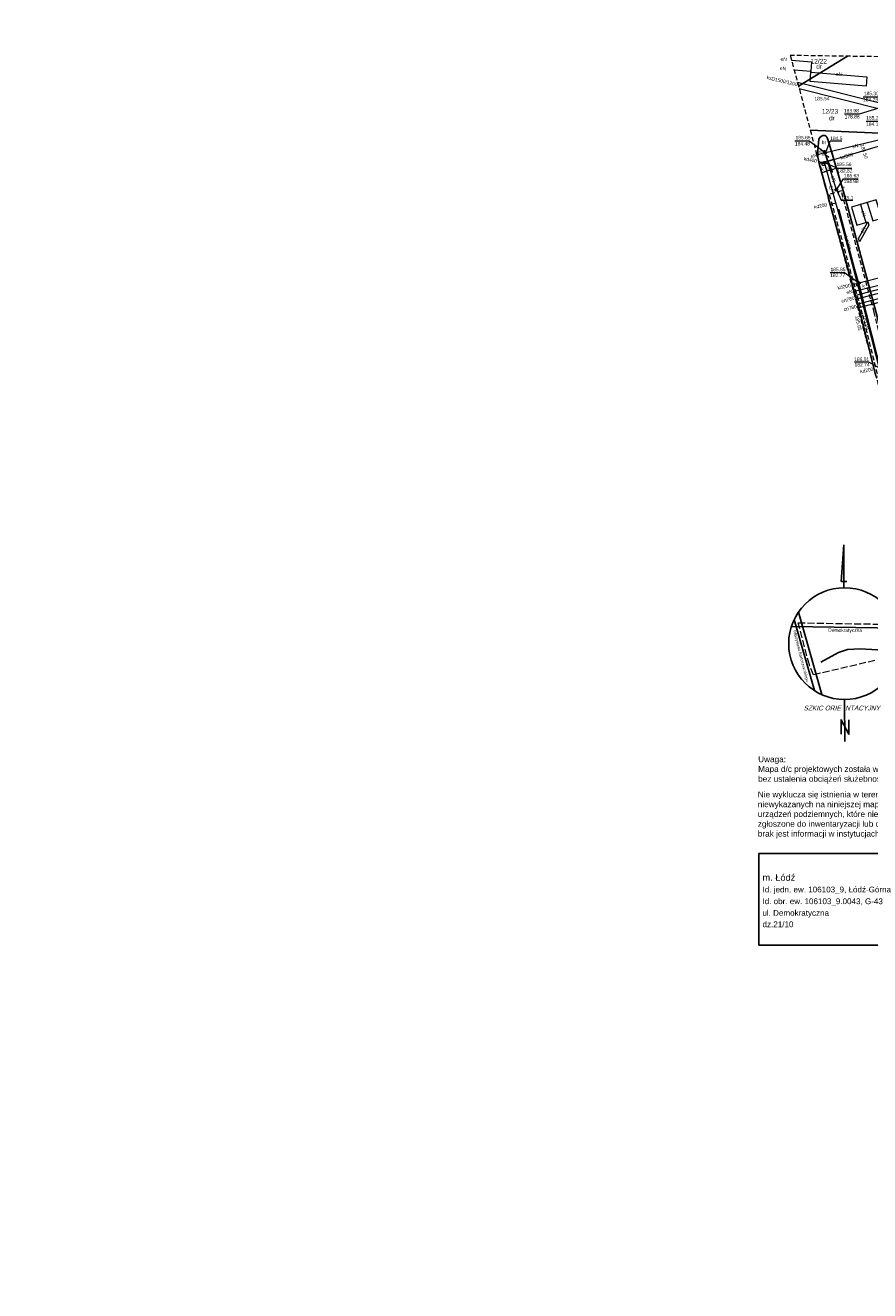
# Model space of a CAD drawing. Extents: x 8014 to 6635291, y -5609 to 5765892.
# Tile 6 of 158: x 6600897 to 6601078, y 5731589 to 5731860. Entities that reach past the tile are written whole.
import ezdxf
from ezdxf.enums import TextEntityAlignment as Align

# ---------------------------------------------------------------- set-up
doc = ezdxf.new("R2010")
doc.units = 0
doc.linetypes.add('PRZER2-1', pattern=[1.5, 1, -0.5])
doc.linetypes.add('PRZER3-1', pattern=[2, 1.5, -0.5])
doc.layers.get('0').update_dxf_attribs({"linetype": 'CONTINUOUS'})
doc.layers.add('a_zieleń', color=80, linetype='CONTINUOUS')
doc.layers.add('RAMKA', color=7, linetype='CONTINUOUS')
for name, color, linetype, lineweight in [('EGDE_O', 7, 'CONTINUOUS', 18), ('GESDZI', 7, 'CONTINUOUS', 18), ('GSLKOG', 7, 'CONTINUOUS', 35), ('GSLKRW', 7, 'CONTINUOUS', 25), ('GSPWPS', 7, 'CONTINUOUS', 13), ('GSPWPS_O', 7, 'CONTINUOUS', 13), ('GSSINN', 7, 'CONTINUOUS', 18), ('GSSINN_O', 7, 'CONTINUOUS', 18), ('GSSKOA', 7, 'CONTINUOUS', 18), ('GUPIKP', 7, 'CONTINUOUS', 18), ('GUPIWZ', 7, 'CONTINUOUS', 18), ('GUPIWZ_O', 7, 'CONTINUOUS', 18), ('GUPPRZ_O', 7, 'CONTINUOUS', 18)]:
    doc.layers.add(name, color=color, linetype=linetype, lineweight=lineweight)
for name, color, linetype, lineweight, true_color in [('EGUG_O', 7, 'CONTINUOUS', 18, 0x008000), ('GOSRBG', 4, 'CONTINUOUS', 35, 0x00ffff), ('GULCPR', 7, 'CONTINUOUS', 18, 0xd200d2), ('GULEPR', 1, 'CONTINUOUS', 18, 0xff0000), ('GULEPR_O', 1, 'CONTINUOUS', 18, 0xff0000), ('GULKPR', 7, 'CONTINUOUS', 18, 0x803300), ('GULKPR_O', 7, 'CONTINUOUS', 18, 0x803300), ('GUPEUT', 1, 'CONTINUOUS', 18, 0xff0000), ('GUPEUT_O', 1, 'CONTINUOUS', 18, 0xff0000), ('GUPKSD', 7, 'CONTINUOUS', 18, 0x803300), ('KTJZ01_O', 7, 'CONTINUOUS', 18, 0x0a0909), ('SUCP_O', 7, 'CONTINUOUS', 18, 0xd200d2), ('SUEP_O', 1, 'CONTINUOUS', 18, 0xff0000), ('SUKP_O', 7, 'CONTINUOUS', 18, 0x803300)]:
    doc.layers.add(name, color=color, linetype=linetype, lineweight=lineweight, true_color=true_color)
doc.styles.add('Arial', font='arial.ttf')
doc.styles.add('GEOS_050', font='GEOS_050', dxfattribs={"oblique": 15, "height": 2.5})

# ---------------------------------------------------------------- blocks, each defined once
blk = doc.blocks.new('D_GUPKSD1_1')
at = {"color": 0}
blk.add_lwpolyline([(0, 0.25), (0.064705, 0.241481), (0.125, 0.216506), (0.176777, 0.176777), (0.216506, 0.125), (0.241481, 0.064705), (0.25, 0), (0.241481, -0.064705), (0.216506, -0.125), (0.176777, -0.176777), (0.125, -0.216506), (0.064705, -0.241481), (0, -0.25), (-0.064705, -0.241481), (-0.125, -0.216506), (-0.176777, -0.176777), (-0.216506, -0.125), (-0.241481, -0.064705), (-0.25, 0), (-0.241481, 0.064705), (-0.216506, 0.125), (-0.176777, 0.176777), (-0.125, 0.216506), (-0.064705, 0.241481)], close=True, dxfattribs=at)
blk = doc.blocks.new('D_GUPIWZ1_1')
at = {"color": 0}
blk.add_lwpolyline([(0, 0.25), (0.064705, 0.241481), (0.125, 0.216506), (0.176777, 0.176777), (0.216506, 0.125), (0.241481, 0.064705), (0.25, 0), (0.241481, -0.064705), (0.216506, -0.125), (0.176777, -0.176777), (0.125, -0.216506), (0.064705, -0.241481), (0, -0.25), (-0.064705, -0.241481), (-0.125, -0.216506), (-0.176777, -0.176777), (-0.216506, -0.125), (-0.241481, -0.064705), (-0.25, 0), (-0.241481, 0.064705), (-0.216506, 0.125), (-0.176777, 0.176777), (-0.125, 0.216506), (-0.064705, 0.241481)], close=True, dxfattribs=at)
blk = doc.blocks.new('D_GUPIWZ1_2')
at = {"color": 0}
blk.add_lwpolyline([(-0.25, -0.25), (0.25, -0.25), (0.25, 0.25), (-0.25, 0.25)], close=True, dxfattribs=at)
blk = doc.blocks.new('D_GUPIWZ1_3')
at = {"color": 0}
blk.add_lwpolyline([(0.375, -0.25), (-0.375, -0.25), (-0.375, 0.25), (0.375, 0.25)], close=True, dxfattribs=at)
blk = doc.blocks.new('D_GUPIKP1_1')
at = {"color": 0}
blk.add_lwpolyline([(0, 0.25), (0.064705, 0.241481), (0.125, 0.216506), (0.176777, 0.176777), (0.216506, 0.125), (0.241481, 0.064705), (0.25, 0), (0.241481, -0.064705), (0.216506, -0.125), (0.176777, -0.176777), (0.125, -0.216506), (0.064705, -0.241481), (0, -0.25), (-0.064705, -0.241481), (-0.125, -0.216506), (-0.176777, -0.176777), (-0.216506, -0.125), (-0.241481, -0.064705), (-0.25, 0), (-0.241481, 0.064705), (-0.216506, 0.125), (-0.176777, 0.176777), (-0.125, 0.216506), (-0.064705, 0.241481)], close=True, dxfattribs=at)
blk = doc.blocks.new('D_GUPEUT1')
blk.add_hatch(color=0).paths.add_polyline_path([(-0.2, 0), (-0.193185, -0.051764), (-0.173205, -0.1), (-0.141421, -0.141421), (-0.1, -0.173205), (-0.051764, -0.193185), (0, -0.2), (0.051764, -0.193185), (0.1, -0.173205), (0.141421, -0.141421), (0.173205, -0.1), (0.193185, -0.051764), (0.2, 0), (0.193185, 0.051764), (0.173205, 0.1), (0.141421, 0.141421), (0.1, 0.173205), (0.051764, 0.193185), (0, 0.2), (-0.051764, 0.193185), (-0.1, 0.173205), (-0.141421, 0.141421), (-0.173205, 0.1), (-0.193185, 0.051764)])
blk = doc.blocks.new('D_GSPWPS1')
blk.add_hatch(color=0).paths.add_polyline_path([(-0.045, 0), (-0.043467, -0.011647), (-0.038971, -0.0225), (-0.03182, -0.03182), (-0.0225, -0.038971), (-0.011647, -0.043467), (0, -0.045), (0.011647, -0.043467), (0.0225, -0.038971), (0.03182, -0.03182), (0.038971, -0.0225), (0.043467, -0.011647), (0.045, 0), (0.043467, 0.011647), (0.038971, 0.0225), (0.03182, 0.03182), (0.0225, 0.038971), (0.011647, 0.043467), (0, 0.045), (-0.011647, 0.043467), (-0.0225, 0.038971), (-0.03182, 0.03182), (-0.038971, 0.0225), (-0.043467, 0.011647)])
blk = doc.blocks.new('D_KOLO')
blk.add_hatch(color=0).paths.add_polyline_path([(-0.175, 0), (-0.169037, -0.045293), (-0.151554, -0.0875), (-0.123744, -0.123744), (-0.0875, -0.151554), (-0.045293, -0.169037), (0, -0.175), (0.045293, -0.169037), (0.0875, -0.151554), (0.123744, -0.123744), (0.151554, -0.0875), (0.169037, -0.045293), (0.175, 0), (0.169037, 0.045293), (0.151554, 0.0875), (0.123744, 0.123744), (0.0875, 0.151554), (0.045293, 0.169037), (0, 0.175), (-0.045293, 0.169037), (-0.0875, 0.151554), (-0.123744, 0.123744), (-0.151554, 0.0875), (-0.169037, 0.045293)])
blk = doc.blocks.new('D_GSLKOG1')
blk.add_hatch(color=0).paths.add_polyline_path([(-0.175, 0), (-0.169037, -0.045293), (-0.151554, -0.0875), (-0.123744, -0.123744), (-0.0875, -0.151554), (-0.045293, -0.169037), (0, -0.175), (0.045293, -0.169037), (0.0875, -0.151554), (0.123744, -0.123744), (0.151554, -0.0875), (0.169037, -0.045293), (0.175, 0), (0.169037, 0.045293), (0.151554, 0.0875), (0.123744, 0.123744), (0.0875, 0.151554), (0.045293, 0.169037), (0, 0.175), (-0.045293, 0.169037), (-0.0875, 0.151554), (-0.123744, 0.123744), (-0.151554, 0.0875), (-0.169037, 0.045293)])
blk = doc.blocks.new('nowy blok')
for p, q in [((60924.05, 46689.37), (60923.36, 46679.72)), ((60924.11, 46679.72), (60924.05, 46689.37)), ((60924.11, 46678.03), (60924.05, 46689.37)), ((60924.11, 46679.72), (60923.36, 46679.72)), ((60924.11, 46679.72), (60924.86, 46679.73)), ((60924.31, 46637.52), (60924.29, 46648.58))]:
    blk.add_line(p, q)
blk.add_lwpolyline([(60923.33, 46639.41), (60923.33, 46643.22), (60925.43, 46639.4), (60925.43, 46643.22)])
blk.add_circle((60924.27, 46663.32), 14.74)
at = {"color": 7, "style": 'GEOS_050', "oblique": 15}
for s, p in [('SZKIC ORIE', (60913.45, 46645.7)), ('NTACYJNY', (60924.44, 46645.7))]:
    blk.add_text(s, height=1.259, dxfattribs=at).set_placement(p)

msp = doc.modelspace()

# ---------------------------------------------------------------- hatches: boundary and pattern name
at = {"layer": 'a_zieleń', "transparency": 33554687}
h = msp.add_hatch(dxfattribs=at)
h.set_pattern_fill('ANSI31', color=256, scale=2, angle=0.54156)
h.set_pattern_definition([(45.54155787, (6600987.53512, 5732094.77134), (-0.1784396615, 0.175097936), [])])
edge = h.paths.add_edge_path()
edge.add_line((6601184.523, 5731785.715), (6601184.767, 5731785.473))
edge.add_line((6601184.767, 5731785.473), (6601208.79, 5731802.27))
edge.add_line((6601208.79, 5731802.27), (6601211.05, 5731814.48))
edge.add_line((6601211.05, 5731814.48), (6601142.151, 5731813.823))
edge.add_arc((6601143.698, 5731819.102), 5.501, 253.66034, 270.54751)
edge.add_line((6601143.751, 5731813.601), (6601191.034, 5731814.053))
edge.add_arc((6601191.122, 5731812.113), 1.942, 359.83741, 92.59397, ccw=False)
edge.add_line((6601193.063, 5731812.108), (6601193.074, 5731811.004))
edge.add_line((6601193.074, 5731811.004), (6601197.383, 5731811.045))
edge.add_line((6601197.383, 5731811.045), (6601197.425, 5731806.621))
edge.add_line((6601197.425, 5731806.621), (6601199.732, 5731806.642))
edge.add_line((6601199.732, 5731806.642), (6601199.803, 5731799.171))
edge.add_line((6601199.803, 5731799.171), (6601197.516, 5731797.165))
edge.add_line((6601197.516, 5731797.165), (6601194.216, 5731797.133))
edge.add_line((6601194.216, 5731797.133), (6601194.251, 5731793.47))
edge.add_arc((6601191.538, 5731793.658), 2.72, 281.08945, 356.03579, ccw=False)
edge.add_line((6601192.061, 5731790.989), (6601185.152, 5731786.156))
edge.add_arc((71774552.687, -87417922.681), 113685689.918, 124.97904394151, 124.97904432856)
h.paths.add_polyline_path([(6601204.906, 5731809.178), (6601202.577, 5731808.579), (6601203.741, 5731808.879)], flags=16)

# ---------------------------------------------------------------- linework, layer by layer
for p, q in [((6601062.376, 5731734.073), (6601067.381, 5731716.427)), ((6601060.878, 5731731), (6601083.767, 5731730.672)), ((6601061.481, 5731732.516), (6601065.802, 5731717.282)), ((6601070.974, 5731725.466), (6601067.205, 5731723.405)), ((6601072.886, 5731726.115), (6601070.974, 5731725.466)), ((6601075.577, 5731726.264), (6601072.886, 5731726.115)), ((6601081.85, 5731725.855), (6601075.577, 5731726.264))]:
    msp.add_line(p, q)
at = {"linetype": 'PRZER3-1', "lineweight": 18}
for p, q in [((6601062.322, 5731731.804), (6601080.767, 5731731.507)), ((6601064.728, 5731722.775), (6601062.331, 5731731.804, 0.687)), ((6601065.589, 5731720.637), (6601064.728, 5731722.775)), ((6601078.777, 5731723.725), (6601065.589, 5731720.637))]:
    msp.add_line(p, q, dxfattribs=at)
at = {"layer": 'GESDZI', "color": 8, "linetype": 'Continuous', "lineweight": 18, "elevation": 10.22}
for points in [[(6601072.869, 5731853.132), (6601062.417, 5731846.703)], [(6601062.417, 5731846.703), (6601072.869, 5731853.132)], [(6601099.523, 5731852.763), (6601101.48, 5731835.75), (6601064.927, 5731837.3)], [(6601064.927, 5731837.3), (6601101.48, 5731835.75), (6601104.43, 5731835.62), (6601108.55, 5731829.74), (6601113, 5731823.37), (6601115.84, 5731819.32), (6601119.83, 5731813.61), (6601127.53, 5731802.6), (6601111.72, 5731792.46), (6601107.85, 5731789.98), (6601099.14, 5731784.77), (6601088.45, 5731778.16), (6601081.813, 5731774.049)]]:
    msp.add_lwpolyline(points, dxfattribs=at)
at = {"layer": 'GOSRBG', "color": 8, "linetype": 'PRZER2-1', "lineweight": 18, "elevation": 10.04}
msp.add_lwpolyline([(6601299.084, 5731734.247), (6601325.67, 5731736.853), (6601330.011, 5731849.566), (6601060.655, 5731853.302), (6601096.398, 5731719.42), (6601107.997, 5731690.995)], close=True, dxfattribs=at)
at = {"layer": 'GSLKOG', "color": 8, "linetype": 'Continuous', "lineweight": 35, "elevation": 10.18}
msp.add_lwpolyline([(6601070.991, 5731820.276), (6601076.855, 5731798.011), (6601082.638, 5731775.249), (6601087.186, 5731756.972), (6601094.599, 5731729.227), (6601103.004, 5731705.233), (6601108.723, 5731691.159)], dxfattribs=at)
at = {"layer": 'GSLKRW', "color": 8, "linetype": 'Continuous', "lineweight": 25, "elevation": 10.18}
msp.add_lwpolyline([(6601078.991, 5731784.621), (6601075.721, 5731797.681), (6601068.865, 5731822.676), (6601068.666, 5731823.43), (6601066.819, 5731830.186, -0.0942624), (6601066.573, 5731832.979), (6601066.795, 5731835.349, -0.2207591), (6601067.476, 5731836.097, -0.4950481), (6601068.611, 5731835.494), (6601069.708, 5731832.019), (6601070.002, 5731831.054), (6601071.971, 5731824.327), (6601072.226, 5731823.381), (6601078.996, 5731798.445), (6601084.692, 5731775.585), (6601089.064, 5731757.171), (6601097.767, 5731730.148), (6601105.781, 5731706.258), (6601110.17, 5731692.516), (6601110.512, 5731691.564)], format="xyb", dxfattribs=at)
at = {"layer": 'GSSINN', "color": 8, "linetype": 'PRZER2-1', "lineweight": 18, "elevation": 10.3}
msp.add_lwpolyline([(6601066.819, 5731830.186, -0.0942624), (6601066.573, 5731832.979), (6601066.795, 5731835.349, -0.2207591), (6601067.476, 5731836.097, -0.4950481), (6601068.611, 5731835.494), (6601069.708, 5731832.019), (6601070.002, 5731831.054), (6601069.846, 5731831.014), (6601067.021, 5731830.248)], format="xyb", close=True, dxfattribs=at)
msp.add_lwpolyline([(6601066.819, 5731830.186), (6601067.021, 5731830.248), (6601069.846, 5731831.014), (6601070.002, 5731831.054), (6601070.563, 5731829.139), (6601070.411, 5731829.096), (6601067.498, 5731828.273), (6601067.353, 5731828.232)], close=True, dxfattribs=at)
for points in [[(6601078.991, 5731784.621), (6601075.721, 5731797.681), (6601068.865, 5731822.676), (6601068.666, 5731823.43), (6601067.353, 5731828.232), (6601067.498, 5731828.273), (6601070.411, 5731829.096), (6601070.563, 5731829.139), (6601071.971, 5731824.327), (6601072.226, 5731823.381), (6601078.996, 5731798.445), (6601084.692, 5731775.585), (6601089.064, 5731757.171), (6601097.767, 5731730.148), (6601105.781, 5731706.258), (6601110.17, 5731692.516), (6601110.512, 5731691.564)], [(6601109.771, 5731691.397), (6601109.431, 5731692.286), (6601104.218, 5731705.77), (6601105.343, 5731706.143), (6601097.408, 5731729.946), (6601088.67, 5731757.041), (6601084.273, 5731775.549), (6601078.624, 5731798.28), (6601071.582, 5731824.308), (6601069.009, 5731823.509), (6601076.078, 5731797.779), (6601081.806, 5731774.975), (6601086.035, 5731758.238)]]:
    msp.add_lwpolyline(points, dxfattribs=at)
at = {"layer": 'GSSKOA', "color": 8, "linetype": 'PRZER3-1', "lineweight": 18, "elevation": 10.18}
msp.add_lwpolyline([(6601078.991, 5731784.621), (6601075.721, 5731797.681), (6601068.865, 5731822.676), (6601068.666, 5731823.43), (6601066.819, 5731830.186, -0.0942624), (6601066.573, 5731832.979), (6601066.795, 5731835.349, -0.2207591), (6601067.476, 5731836.097, -0.4950481), (6601068.611, 5731835.494), (6601069.708, 5731832.019), (6601070.002, 5731831.054), (6601071.971, 5731824.327), (6601072.226, 5731823.381), (6601078.996, 5731798.445), (6601084.692, 5731775.585), (6601089.064, 5731757.171), (6601097.767, 5731730.148), (6601105.781, 5731706.258), (6601110.17, 5731692.516), (6601110.512, 5731691.564)], format="xyb", dxfattribs=at)
at = {"layer": 'GULCPR', "color": 8, "linetype": 'Continuous', "lineweight": 18, "elevation": 10.14}
for points in [[(6601108.356, 5731816.392), (6601105.275, 5731817.392), (6601100.656, 5731817.241), (6601096.836, 5731816.177), (6601099.077, 5731808.236), (6601095.303, 5731807.303), (6601074.397, 5731801.83)], [(6601108.115, 5731815.65), (6601105.165, 5731816.608), (6601100.775, 5731816.464), (6601097.799, 5731815.636), (6601100.046, 5731807.672), (6601095.496, 5731806.547), (6601074.598, 5731801.076)], [(6601074.877, 5731800.033), (6601095.757, 5731805.499), (6601101.326, 5731806.925), (6601099.094, 5731814.94), (6601102.325, 5731815.529), (6601105.164, 5731815.53), (6601108.126, 5731816.395)], [(6601075.078, 5731799.279), (6601095.952, 5731804.744), (6601102.291, 5731806.367), (6601100.074, 5731814.326), (6601102.396, 5731814.749), (6601105.276, 5731814.75), (6601108.345, 5731815.647)]]:
    msp.add_lwpolyline(points, dxfattribs=at)
at = {"layer": 'GULEPR', "color": 8, "linetype": 'Continuous', "lineweight": 18, "elevation": 10.14}
for points in [[(6601060.92, 5731852.31), (6601065.22, 5731851.95), (6601065.05, 5731849.95)], [(6601061.47, 5731850.252), (6601065.05, 5731849.95)], [(6601065.05, 5731849.95), (6601065.08, 5731849.72)], [(6601068.02, 5731832.54), (6601068.25, 5731832.55), (6601083.75, 5731836.21), (6601083.96, 5731836.46)], [(6601066.345, 5731831.991), (6601067.83, 5731832.43), (6601068.02, 5731832.54)], [(6601068.02, 5731832.54), (6601068.13, 5731832.19), (6601070.42, 5731824.8), (6601070.52, 5731824.54)], [(6601068.02, 5731832.54), (6601068.13, 5731832.19), (6601069.63, 5731828.42)], [(6601068.02, 5731832.54), (6601068.13, 5731832.19), (6601068.79, 5731831.58)], [(6601070.52, 5731824.54), (6601070.61, 5731824.35), (6601070.95, 5731823.91)], [(6601077.1, 5731821.79), (6601078.33, 5731817.88), (6601080.24, 5731818.49), (6601079.06, 5731822.37)], [(6601079.06, 5731822.37), (6601077.1, 5731821.79)], [(6601075.68, 5731821.36), (6601073.76, 5731820.79), (6601074.89, 5731816.94), (6601076.85, 5731817.52)], [(6601077.1, 5731821.79), (6601075.68, 5731821.36)], [(6601075.68, 5731821.36), (6601076.85, 5731817.52)], [(6601076.85, 5731817.52), (6601077.28, 5731817.66)], [(6601074.14, 5731802.791), (6601096.86, 5731808.42), (6601097.21, 5731807.11), (6601098.52, 5731800.94)]]:
    msp.add_lwpolyline(points, dxfattribs=at)
for points in [[(6601065.08, 5731849.72), (6601077.04, 5731848.71), (6601076.87, 5731846.71), (6601064.91, 5731847.72)], [(6601077.28, 5731817.66), (6601077.46, 5731816.94), (6601075.47, 5731813.36), (6601075.25, 5731814.09)]]:
    msp.add_lwpolyline(points, close=True, dxfattribs=at)
at = {"layer": 'GULKPR', "color": 8, "linetype": 'Continuous', "lineweight": 18, "elevation": 10.14}
for points in [[(6601062.187, 5731847.566), (6601080.705, 5731842.92)], [(6601062.541, 5731846.24), (6601080.413, 5731841.756)], [(6601085.46, 5731846.35), (6601085.49, 5731835.58), (6601067.99, 5731830.37)], [(6601066.712, 5731830.616), (6601067.505, 5731830.463), (6601067.99, 5731830.37)], [(6601075.36, 5731804.56), (6601070.39, 5731821.71), (6601067.99, 5731830.37)], [(6601069.158, 5731821.453), (6601070.39, 5731821.71)], [(6601094.47, 5731809.42), (6601094.227, 5731809.358), (6601075.36, 5731804.56)], [(6601073.753, 5731804.241), (6601075.36, 5731804.56)], [(6601075.36, 5731804.56), (6601079.76, 5731786.31), (6601084.31, 5731768.12), (6601088.32, 5731753.2), (6601092.46, 5731740.74), (6601096.97, 5731727.67), (6601099.41, 5731716.512)]]:
    msp.add_lwpolyline(points, dxfattribs=at)
at = {"layer": 'GUPPRZ_O', "color": 8, "linetype": 'Continuous', "lineweight": 13, "elevation": 10.8, "flags": 128}
for points in [[(6601083.1, 5731846.15), (6601079.322, 5731844.402), (6601076.242, 5731844.402)], [(6601080.559, 5731842.338), (6601075.373, 5731840.726), (6601072.293, 5731840.726)], [(6601083.96, 5731836.46), (6601079.96, 5731839.136), (6601076.88, 5731839.136)], [(6601068.02, 5731832.54), (6601064.722, 5731834.941), (6601061.642, 5731834.941)], [(6601068.25, 5731832.55), (6601069.191, 5731835.018), (6601071.711, 5731835.018)], [(6601067.99, 5731830.37), (6601070.758, 5731829.146), (6601073.838, 5731829.146)], [(6601070.52, 5731824.54), (6601072.077, 5731826.891), (6601075.157, 5731826.891)], [(6601070.61, 5731824.35), (6601071.531, 5731822.32), (6601074.051, 5731822.32)], [(6601075.36, 5731804.56), (6601072.272, 5731806.765), (6601069.192, 5731806.765)], [(6601079.76, 5731786.31), (6601077.498, 5731787.627), (6601074.418, 5731787.627)]]:
    msp.add_lwpolyline(points, dxfattribs=at)
at = {"layer": 'RAMKA', "color": 7}
for p, q in [((6601053.897, 5731682.368), (6601173.538, 5731682.368)), ((6601053.897, 5731682.368), (6601053.897, 5731662.785)), ((6601053.897, 5731662.785), (6601173.538, 5731662.785))]:
    msp.add_line(p, q, dxfattribs=at)

# ---------------------------------------------------------------- block references
at = {"layer": 'GSLKOG', "color": 8, "linetype": 'Continuous', "lineweight": 35, "rotation": 284.755088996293}
for name, p in [('D_GSLKOG1', (6601070.991, 5731820.276, 10.18)), ('D_KOLO', (6601072.013, 5731816.396, 10.18)), ('D_KOLO', (6601072.013, 5731816.396, 10.18)), ('D_KOLO', (6601073.923, 5731809.144, 10.18)), ('D_KOLO', (6601073.923, 5731809.144, 10.18)), ('D_KOLO', (6601075.833, 5731801.891, 10.18)), ('D_KOLO', (6601075.833, 5731801.891, 10.18))]:
    msp.add_blockref(name, p, dxfattribs=at)
at = {"layer": 'GSPWPS', "color": 8, "linetype": 'Continuous', "lineweight": 13}
for p in [(6601065.925, 5731844.775, 10.08), (6601076.813, 5731834.231, 10.08), (6601075.721, 5731797.681, 10.08), (6601076.078, 5731797.779, 10.08)]:
    msp.add_blockref('D_GSPWPS1', p, dxfattribs=at)
at = {"layer": 'GUPEUT', "color": 8, "linetype": 'Continuous', "lineweight": 18}
for p in [(6601065.05, 5731849.95, 10.16), (6601065.08, 5731849.72, 10.16), (6601068.79, 5731831.58, 10.16), (6601069.63, 5731828.42, 10.16), (6601070.95, 5731823.91, 10.16), (6601075.68, 5731821.36, 10.16), (6601077.1, 5731821.79, 10.16), (6601076.85, 5731817.52, 10.16)]:
    msp.add_blockref('D_GUPEUT1', p, dxfattribs=at)
at = {"layer": 'GUPIKP', "color": 8, "linetype": 'Continuous', "lineweight": 18}
for p in [(6601068.02, 5731832.54, 10.16), (6601070.52, 5731824.54, 10.16)]:
    msp.add_blockref('D_GUPIKP1_1', p, dxfattribs=at)
at = {"layer": 'GUPIWZ', "color": 8, "linetype": 'Continuous', "lineweight": 18}
for name, p, rotation in [('D_GUPIWZ1_3', (6601068.005, 5731832.623, 10.18), 286.6358111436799), ('D_GUPIWZ1_2', (6601070.537, 5731824.582, 10.18), 13.45647351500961)]:
    msp.add_blockref(name, p, dxfattribs=dict(at, rotation=rotation))
for p in [(6601067.7, 5731829.97, 10.18), (6601075.12, 5731804.12, 10.18)]:
    msp.add_blockref('D_GUPIWZ1_1', p, dxfattribs=at)
at = {"layer": 'GUPKSD', "color": 8, "linetype": 'Continuous', "lineweight": 18}
for p in [(6601067.99, 5731830.37, 10.16), (6601075.36, 5731804.56, 10.16)]:
    msp.add_blockref('D_GUPKSD1_1', p, dxfattribs=at)
at = {"layer": 'RAMKA', "color": 7, "xscale": 0.8116052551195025, "yscale": 0.8116052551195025, "zscale": 0.8116052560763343}
msp.add_blockref('nowy blok', (6551625.815, 5693855.149, -1.135), dxfattribs=at)

# ---------------------------------------------------------------- texts
at = {"layer": 'EGDE_O', "color": 8, "linetype": 'Continuous', "lineweight": 0, "style": 'Arial'}
for s, p in [('12/22', (6601066.744, 5731851.569, 10.8)), ('12/23', (6601069.159, 5731840.828, 10.8))]:
    msp.add_text(s, height=1, dxfattribs=at).set_placement(p, align=Align.CENTER)
at = {"layer": 'EGUG_O', "color": 8, "linetype": 'Continuous', "lineweight": 0, "style": 'Arial'}
for p in [(6601066.834, 5731850.442, 10.8), (6601069.564, 5731839.386, 10.8)]:
    msp.add_text('dr', height=1, dxfattribs=at).set_placement(p, align=Align.CENTER)
at = {"layer": 'GSPWPS_O', "color": 8, "linetype": 'Continuous', "lineweight": 0, "style": 'Arial'}
msp.add_text('185.54', height=0.75, dxfattribs=at).set_placement((6601065.826, 5731843.692, 10.8))
for s, rotation, p in [('185.50', 287.60064, (6601075.634, 5731834.175, 10.8)), ('185.95', 284.05763, (6601074.473, 5731797.467, 10.8)), ('185.95', 284.05763, (6601076.158, 5731797.623, 10.8))]:
    msp.add_text(s, height=0.75, rotation=rotation, dxfattribs=at).set_placement(p)
at = {"layer": 'GSSINN_O', "color": 8, "linetype": 'Continuous', "lineweight": 0, "style": 'Arial'}
for p in [(6601067.822, 5731834.31, 10.8), (6601069.367, 5731824.62, 10.8)]:
    msp.add_text('bt', height=0.75, dxfattribs=at).set_placement(p, align=Align.CENTER)
at = {"layer": 'GULEPR_O', "color": 8, "linetype": 'Continuous', "lineweight": 0, "style": 'Arial'}
for rotation, p in [(355.17293, (6601071.035, 5731848.923, 10.8)), (13.28586, (6601074.659, 5731833.543, 10.8)), (287.21707, (6601069.518, 5731826.774, 10.8)), (286.94532, (6601075.984, 5731819.354, 10.8)), (60.37624, (6601076.52, 5731815.73, 10.8))]:
    msp.add_text('eN', height=0.75, rotation=rotation, dxfattribs=at).set_placement(p, align=Align.CENTER)
at = {"layer": 'GULKPR_O', "color": 8, "linetype": 'Continuous', "lineweight": 0, "style": 'Arial'}
for s, rotation, p in [('kd300', 16.57902, (6601072.843, 5731831.401, 10.8)), ('kd200', 11.77035, (6601067.202, 5731820.731, 10.8)), ('kd600', 286.16138, (6601072.593, 5731813.053, 10.8))]:
    msp.add_text(s, height=0.75, rotation=rotation, dxfattribs=at).set_placement(p, align=Align.CENTER)
at = {"layer": 'GUPEUT_O', "color": 8, "linetype": 'Continuous', "lineweight": 0, "style": 'Arial'}
for p in [(6601068.04, 5731831.83, 10.8), (6601068.88, 5731828.67, 10.8), (6601070.2, 5731824.16, 10.8)]:
    msp.add_text('e', height=0.75, dxfattribs=at).set_placement(p, align=Align.RIGHT)
at = {"layer": 'GUPIWZ_O', "color": 8, "linetype": 'Continuous', "lineweight": 0, "style": 'Arial'}
for s, p in [('e', (6601067.431, 5731832.427, 10.8)), ('k', (6601067.803, 5731828.667, 10.8)), ('e', (6601072.287, 5731824.688, 10.8)), ('k', (6601076.61, 5731803.596, 10.8))]:
    msp.add_text(s, height=0.75, dxfattribs=at).set_placement(p, align=Align.RIGHT)
at = {"layer": 'GUPPRZ_O', "color": 8, "linetype": 'Continuous', "lineweight": 0, "style": 'Arial'}
for s, p in [('184.29', (6601076.242, 5731843.48, 10.8)), ('185.30', (6601076.395, 5731844.789, 10.8)), ('183.98', (6601072.131, 5731841.101, 10.8)), ('178.88', (6601072.293, 5731839.804, 10.8)), ('184.16', (6601076.88, 5731838.214, 10.8)), ('185.29', (6601076.906, 5731839.562, 10.8)), ('185.65', (6601061.78, 5731835.341, 10.8)), ('184.5', (6601069.191, 5731835.191, 10.8)), ('184.48', (6601061.642, 5731834.019, 10.8)), ('185.56', (6601070.549, 5731829.617, 10.8)), ('182.82', (6601070.758, 5731828.223, 10.8)), ('185.63', (6601072.156, 5731827.19, 10.8)), ('184.98', (6601072.077, 5731825.969, 10.8)), ('185.1', (6601071.531, 5731822.492, 10.8)), ('182.77', (6601069.192, 5731805.842, 10.8)), ('185.85', (6601069.263, 5731807.1, 10.8)), ('182.74', (6601074.418, 5731786.705, 10.8))]:
    msp.add_text(s, height=0.75, dxfattribs=at).set_placement(p)
msp.add_text('186.01', height=0.75, rotation=360, dxfattribs=at).set_placement((6601074.328, 5731787.895, 10.8))
at = {"layer": 'KTJZ01_O', "color": 7, "linetype": 'Continuous', "lineweight": 0, "style": 'Arial'}
for s, height, rotation, p in [('Władysława Bartoszewskiego', 0.61764, 284.36154, (6601062.65, 5731724.635, 7.96)), ('Demokratyczna', 0.75, 359.44305, (6601072.4, 5731729.853, 9.665))]:
    msp.add_text(s, height=height, rotation=rotation, dxfattribs=at).set_placement(p, align=Align.CENTER)
at = {"layer": 'RAMKA', "color": 7, "style": 'Arial'}
for s, height, p in [('m. Łódź', 1.4108, (6601054.701, 5731676.554)), ('Id. jedn. ew. 106103_9, Łódź-Górna', 1.23449, (6601054.718, 5731674.07)), ('Id. obr. ew. 106103_9.0043, G-43', 1.23449, (6601054.688, 5731671.552)), ('dz.21/10', 1.2345, (6601054.713, 5731666.619)), ('ul. Demokratyczna', 1.23449, (6601054.672, 5731669.057))]:
    msp.add_text(s, height=height, dxfattribs=at).set_placement(p)
at = {"layer": 'RAMKA', "color": 7, "char_height": 1.25858, "width": 56.29258, "attachment_point": 1, "style": 'Arial'}
for s, insert in [('Uwaga: \\PMapa d/c projektowych została wykonana\\Pbez ustalenia obciążeń służebnościami gruntowymi.', (6601053.768, 5731703.217)), ('Nie wyklucza się istnienia w terenie innych\\Pniewykazanych na niniejszej mapie\\Purządzeń podziemnych, które nie były\\Pzgłoszone do inwentaryzacji lub o których\\Pbrak jest informacji w instytucjach branżowych.', (6601053.695, 5731695.674))]:
    msp.add_mtext(s, dxfattribs=dict(at, insert=insert))
at = {"layer": 'SUCP_O', "color": 8, "linetype": 'Continuous', "lineweight": 0, "style": 'Arial'}
for rotation, p in [(14.66921, (6601073.09, 5731800.695, 10.8)), (14.66935, (6601073.566, 5731798.865, 10.8))]:
    msp.add_text('cn780', height=0.75, rotation=rotation, dxfattribs=at).set_placement(p, align=Align.CENTER)
at = {"layer": 'SUEP_O', "color": 8, "linetype": 'Continuous', "lineweight": 0, "style": 'Arial'}
for rotation, p in [(355.2205, (6601059.216, 5731852.158, 10.8)), (355.17293, (6601059.045, 5731850.163, 10.8)), (16.47077, (6601065.789, 5731831.474, 10.8)), (13.91557, (6601073.425, 5731802.297, 10.8))]:
    msp.add_text('eN', height=0.75, rotation=rotation, dxfattribs=at).set_placement(p, align=Align.CENTER)
at = {"layer": 'SUKP_O', "color": 8, "linetype": 'Continuous', "lineweight": 0, "style": 'Arial'}
for s, rotation, p in [('ksD1500/1200', 346.57174, (6601058.819, 5731847.484, 10.8)), ('kd400', 349.09941, (6601064.891, 5731830.572, 10.8)), ('kd200', 11.77035, (6601067.202, 5731820.731, 10.8)), ('kd200', 11.21732, (6601072.246, 5731803.441, 10.8)), ('kd200', 10.46788, (6601077.08, 5731785.505, 10.8))]:
    msp.add_text(s, height=0.75, rotation=rotation, dxfattribs=at).set_placement(p, align=Align.CENTER)

doc.saveas('drawing.dxf')
